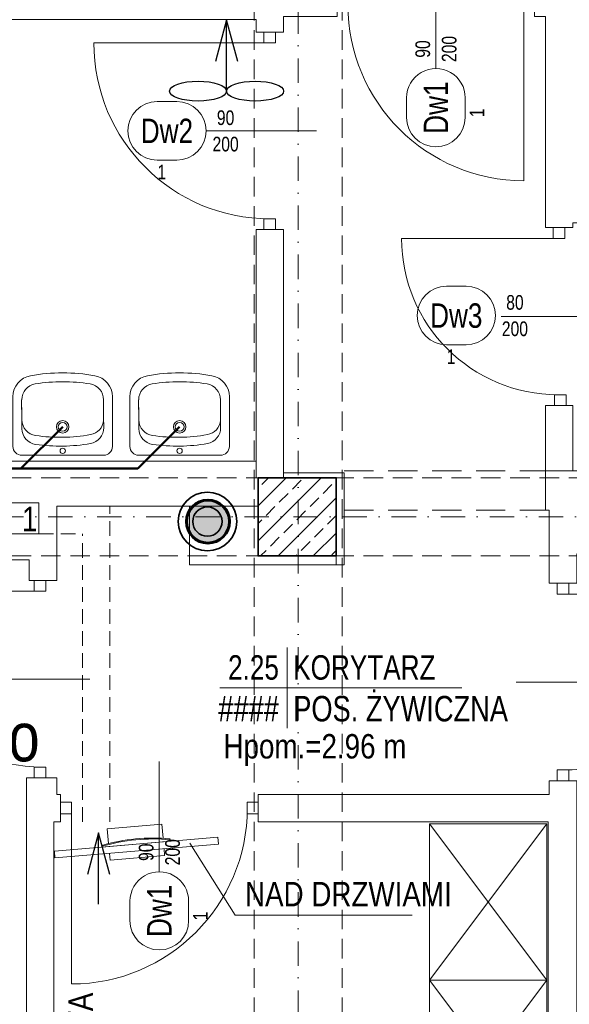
# Model space of a CAD drawing. Header units: millimetres. Extents: x -96593 to 66336, y -23969 to 7139.
# Tile 21 of 256: x -89928 to -89647, y -11686 to -11182. Entities that reach past the tile are written whole.
import ezdxf
from ezdxf.enums import TextEntityAlignment as Align

# ---------------------------------------------------------------- set-up
doc = ezdxf.new("R2010")
doc.units = ezdxf.units.MM
doc.linetypes.add('DASHDOT', pattern=[1, 0.5, -0.25, 0, -0.25])
doc.linetypes.add('DASHED', pattern=[0.75, 0.5, -0.25])
for name, color, linetype, lineweight in [('BA_drz', 7, 'Continuous', 18), ('BA_KS_ist.', 34, 'Continuous', 50), ('BA_met', 7, 'Continuous', 18), ('BA_sym', 7, 'Continuous', 18), ('BA_txc', 1, 'Continuous', 18), ('BA_txs', 2, 'Continuous', 18), ('MM_KS_OPISY', 7, 'Continuous', 9), ('mm_went_opis', 7, 'Continuous', 15), ('PG_KONSTRUKCJA', 5, 'Continuous', 35), ('PG_OSIE', 1, 'DASHDOT', 18), ('PG_PODCIĄGI', 1, 'DASHED', 18), ('PG_SZRAF', 1, 'Continuous', 18), ('PG_WIDOKOWE_CIENKIE', 1, 'Continuous', 18), ('PG_WYPOSAŻENIE', 1, 'Continuous', 18), ('PG_ŚCIANY_DZIAŁOWE', 3, 'Continuous', 18), ('PG_ŚCIANY_SŁUPY', 4, 'Continuous', 35)]:
    doc.layers.add(name, color=color, linetype=linetype, lineweight=lineweight)
doc.layers.add('BA_pom', color=6, linetype='Continuous', lineweight=18, plot=False)
doc.styles.add('BIKTS', font='bikromsw.shx', dxfattribs={"width": 0.85})
doc.styles.add('ROMANS', font='bikromsw.shx', dxfattribs={"width": 0.8})
doc.styles.get("Standard").update_dxf_attribs({"font": 'arial.ttf'})

# ---------------------------------------------------------------- blocks, each defined once
blk = doc.blocks.new('A$C243F7E6F')
at = {"layer": 'PG_SZRAF'}
h = blk.add_hatch(dxfattribs=at)
h.set_pattern_fill('ANSI33', color=256, scale=2)
h.set_pattern_definition([(45, (-6891.598, -2675.306), (-8.980256, 8.980256), []), (45, (-6882.618, -2675.306), (-8.980256, 8.980256), [6.35, -3.175])])
h.paths.add_polyline_path([(0, 0), (40, 0), (40, -40), (0, -40)])
at = {"layer": 'PG_KONSTRUKCJA'}
blk.add_lwpolyline([(0, 0), (40, 0), (40, -40), (0, -40), (0, 0)], dxfattribs=at)
blk = doc.blocks.new('dr1h901')
at = {"color": 0}
blk.add_line((-0.5, 0), (-0.5, 1), dxfattribs=at)
blk.add_line((0, 0.3622), (0, -0.2655))
blk.add_arc((-0.5, 0), 1, 0, 90, dxfattribs=at)
blk = doc.blocks.new('A$Cf7835451')
at = {"layer": 'PG_WIDOKOWE_CIENKIE', "lineweight": 18}
for p, q in [((29.97, 50.9), (4.55, 50.9)), ((0, 4.55), (0, 46.36)), ((13.56, 46.28), (18.9, 46.36)), ((17.27, 46.25), (17.27, 46.33)), ((18.09, 46.3), (28.43, 46.46)), ((19.09, 46.31), (19.09, 46.36)), ((24.43, 46.36), (21.8, 46.36)), ((21.8, 46.36), (21.8, 46.36)), ((21.82, 46.36), (21.82, 46.36)), ((22.54, 46.36), (22.54, 46.41)), ((23.62, 46.36), (23.62, 46.38)), ((29.97, 0), (4.55, 0)), ((14.2, 4.47), (19.54, 4.55)), ((17.27, 4.51), (17.27, 4.6)), ((28.43, 4.55), (19.09, 4.55))]:
    blk.add_line(p, q, dxfattribs=at)
for centre, radius in [((2.27, 25.45), 1.36), ((14.54, 25.45), 3.18), ((14.54, 25.45), 2.27)]:
    blk.add_circle(centre, radius, dxfattribs=at)
for centre, radius, start, end in [((4.55, 46.36), 4.55, 90, 180), ((29.97, 40), 10.91, 10.2403, 90), ((13.68, 38.1), 8.18, 90.8747, 171.7206), ((18.21, 38.12), 8.18, 90.8747, 171.7206), ((28.43, 38.18), 8.18, 9.1541, 90), ((-50.54, 25.45), 92.72, 349.7597, 10.2403), ((92.84, 26.58), 88.17, 171.7206, 190.0289), ((97.37, 26.6), 88.17, 171.7206, 190.0289), ((-50.54, 25.45), 88.17, 350.8459, 9.1541), ((14.07, 12.65), 8.18, 190.0289, 270.8747), ((18.6, 12.67), 8.18, 190.0289, 264.7924), ((28.43, 12.73), 8.18, 270, 350.8459), ((29.97, 10.91), 10.91, 270, 349.7597), ((4.55, 4.55), 4.55, 180, 270)]:
    blk.add_arc(centre, radius, start, end, dxfattribs=at)
blk = doc.blocks.new('jamb')
blk.add_lwpolyline([(-0.5, -0.5), (-0.5, 0.5), (0.5, 0.5), (0.5, -0.5)], close=True)
blk = doc.blocks.new('bikmet')
blk.add_line((0, 1.65), (0, -1.65))
at = {"style": 'ROMANS', "width": 0.8}
blk.add_attdef('NRPOM', text='', height=1, dxfattribs=at).set_placement((-0.333, 0.333), align=Align.RIGHT)
blk.add_attdef('NWAPOM', (0.25, 0.333), '', height=1, dxfattribs=at)
blk.add_attdef('PODLOGA', text='', height=1.042, dxfattribs=at).set_placement((0.25, -0.333), align=Align.TOP_LEFT)
blk = doc.blocks.new('symdrz')
blk.add_lwpolyline([(-10, -30, -1), (-10, 30), (10, 30, -1), (10, -30)], format="xyb", close=True)
at = {"style": 'BIKTS', "width": 0.8}
blk.add_attdef('SZERDRZ', text='', height=25, dxfattribs=at).set_placement((77.1, 8.8), align=Align.CENTER)
blk.add_attdef('SYMDRZ', text='', height=25, dxfattribs=at).set_placement((0, 0), align=Align.MIDDLE)
blk.add_attdef('WYSDRZ', text='', height=25, dxfattribs=at).set_placement((77.1, -9.5), align=Align.TOP_CENTER)
blk = doc.blocks.new('A$C25dec356')
at = {"layer": 'PG_WYPOSAŻENIE', "color": 251, "true_color": 0x636466}
for p, q in [((19, 84.1), (21.1, 168.1)), ((21.1, 168.1), (28.1, 167.9)), ((23.8, 0), (28.1, 167.9)), ((1.4, 112.6), (0, 56.6)), ((1.4, 112.6), (16, 112.2)), ((18.2, 119.2), (17.3, 119.2)), ((19.8, 119.1), (18.1, 49.2)), ((18.2, 119.2), (19.8, 119.1)), ((26.7, 112), (33.8, 111.8)), ((33.8, 111.8), (32.4, 55.8)), ((19, 84.1), (16.9, 0.2)), ((0, 56.6), (15.2, 56.2)), ((25.3, 56), (32.4, 55.8)), ((16.3, 49.2), (17.2, 49.2)), ((18.1, 49.2), (17.2, 49.2)), ((16.9, 0.2), (23.8, 0))]:
    blk.add_line(p, q, dxfattribs=at)
for centre, radius, start, end in [((201.3, 81.5), 187.8, 168.4159, 189.8932), ((202.3, 81.5), 187.9, 168.4197, 189.8895)]:
    blk.add_arc(centre, radius, start, end, dxfattribs=at)
blk = doc.blocks.new('A$C19ebea96')
at = {"layer": 'PG_WIDOKOWE_CIENKIE', "color": 40, "true_color": 0xf8d731}
blk.add_lwpolyline([(233.82, -1217.76), (219.82, -1217.76), (219.82, -1233.76), (233.82, -1233.76)], close=True, dxfattribs=at)
at = {"layer": 'PG_ŚCIANY_SŁUPY', "color": 40, "true_color": 0xf8d731}
for radius in [15, 7.5]:
    blk.add_circle((320.1, -1227.39), radius, dxfattribs=at)
blk = doc.blocks.new('A$C6458b610')
at = {"layer": 'mm_went_opis', "color": 40, "lineweight": 30, "true_color": 0xf8d731}
for points in [[(34.89, 20.29), (29.19, 41.54), (23.49, 20.29)], [(29.19, 5.09), (29.19, 41.54)]]:
    blk.add_lwpolyline(points, dxfattribs=at)
for centre in [(14.59, 5.09), (43.78, 5.09)]:
    blk.add_ellipse(centre, major_axis=(-14.59, 0), ratio=0.348878, dxfattribs=at)
blk = doc.blocks.new('A$C5DA075D8')
at = {"layer": 'BA_met', "color": 252}
blk.add_lwpolyline([(1361.35, 705.3), (1485.15, 705.3)], dxfattribs=at)
at = {"layer": 'mm_went_opis', "color": 252, "linetype": 'DASHED', "lineweight": 15, "ltscale": 15}
for p, q in [((1305.02, 636.76), (1305.02, 798.26)), ((1268.66, 784), (1291.02, 784)), ((1291.02, 636.76), (1291.02, 784))]:
    blk.add_line(p, q, dxfattribs=at)
at = {"layer": 'mm_went_opis', "color": 252, "lineweight": 30}
for points in [[(1304.95, 609.75), (1299.25, 631), (1293.56, 609.75)], [(1299.25, 594.55), (1299.25, 631)]]:
    blk.add_lwpolyline(points, dxfattribs=at)
at = {"layer": 'PG_OSIE', "color": 252, "ltscale": 25}
for points in [[(1401.34, 2784.36), (1401.34, 0)], [(696.17, 792.76), (2976.42, 792.76)]]:
    blk.add_lwpolyline(points, dxfattribs=at)
at = {"layer": 'PG_PODCIĄGI', "color": 252, "ltscale": 30}
for p, q in [((1424.84, 816.26), (1527.84, 816.26)), ((1424.84, 796.26), (1529.84, 796.26))]:
    blk.add_line(p, q, dxfattribs=at)
at = {"layer": 'PG_PODCIĄGI', "color": 252, "ltscale": 20}
for points in [[(1378.84, 2631.76), (1378.84, 157.76)], [(1423.84, 2631.76), (1423.84, 157.76)], [(924.84, 812.76), (2778.84, 812.76)], [(924.84, 772.76), (2778.84, 772.76)]]:
    blk.add_lwpolyline(points, dxfattribs=at)
at = {"layer": 'PG_WYPOSAŻENIE', "color": 252}
for p, q in [((1369.08, 588.92), (1345.93, 625.85)), ((1459.74, 588.92), (1369.08, 588.92))]:
    blk.add_line(p, q, dxfattribs=at)
for points in [[(1528.57, 635.73), (1528.57, 555.73), (1468.57, 555.73), (1468.57, 635.73), (1528.57, 635.73), (1468.57, 555.73), (1528.57, 555.73), (1468.57, 635.73)], [(1528.57, 555.73), (1528.57, 475.73), (1468.57, 475.73), (1468.57, 555.73), (1528.57, 555.73), (1468.57, 475.73), (1528.57, 475.73), (1468.57, 555.73)]]:
    blk.add_lwpolyline(points, dxfattribs=at)
at = {"layer": 'PG_ŚCIANY_DZIAŁOWE', "color": 252}
for points in [[(928.84, 1060.76), (1421.34, 1060.76), (1421.34, 1048.76), (1393.84, 1048.76), (1393.84, 1040.76), (1379.84, 1040.76), (1379.84, 1047.26), (1039.84, 1047.26), (1039.84, 1045.76), (1022.84, 1045.76), (1022.84, 1047.26), (928.84, 1047.26), (928.84, 1060.76)], [(2017.84, 1046.76), (1677.84, 1046.76), (1677.84, 1042.76), (1663.84, 1042.76), (1663.84, 1046.76), (1544.84, 1046.76), (1544.84, 977.76), (1571.84, 977.76), (1571.84, 959.24), (1677.84, 959.24), (1677.84, 817.76), (1635.84, 817.76), (1635.84, 838.26), (1656.84, 838.26), (1656.84, 943.26), (1541.84, 943.26), (1541.84, 940.76), (1527.84, 940.76), (1527.84, 1048.76), (1522.34, 1048.76), (1522.34, 1060.76)], [(931.84, 819.26), (1001.84, 819.26), (1001.84, 821.26), (1379.84, 821.26), (1379.84, 812.76), (1380.84, 812.76), (1380.84, 798.26), (1345.84, 798.26), (1277.84, 798.26), (1277.84, 760.26), (1263.84, 760.26), (1263.84, 770.76), (1209.84, 770.76), (1209.84, 797.76), (995.34, 797.76), (969.84, 797.76), (969.84, 812.76), (931.84, 812.76), (931.84, 819.26)], [(1527.84, 816.26), (1527.84, 796.26), (1529.84, 796.26), (1529.84, 758.76), (1543.84, 758.76), (1543.84, 773.76), (1595.84, 773.76), (1595.84, 800.76), (1831.84, 800.76), (1831.84, 817.76), (1635.84, 817.76), (1635.84, 816.26), (1527.84, 816.26)], [(1420.84, 768.26), (1424.84, 768.26), (1424.84, 815.26), (1393.84, 815.26)], [(1345.84, 798.26), (1345.84, 768.26), (1420.84, 768.26), (1420.84, 772.76)], [(1262.34, 659.26), (1277.84, 659.26), (1277.84, 650.76), (1279.84, 650.76), (1279.84, 636.76), (1276.34, 636.76), (1276.34, 163.76), (1262.34, 163.76), (1262.34, 659.26)], [(1380.84, 650.76), (1529.84, 650.76), (1529.84, 657.76), (1543.84, 657.76), (1543.84, 157.76), (1529.34, 157.76), (1529.34, 636.76), (1380.84, 636.76), (1380.84, 650.76)]]:
    blk.add_lwpolyline(points, dxfattribs=at)
for points in [[(1393.84, 939.76), (1379.84, 939.76), (1379.84, 812.76), (1393.84, 812.76)], [(1527.84, 849.75), (1541.84, 849.75), (1541.84, 816.26), (1527.84, 816.26)]]:
    blk.add_lwpolyline(points, close=True, dxfattribs=at)
at = {"color": 252}
for name, p in [('A$C19ebea96', (1034.84, 2017.76)), ('A$C6458b610', (1335.56, 1005.51))]:
    blk.add_blockref(name, p, dxfattribs=at)
at = {"color": 252, "lineweight": 30, "xscale": 0.4999999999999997, "yscale": 0.4999999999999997, "zscale": 0.4999999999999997, "rotation": 276.3366558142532}
blk.add_blockref('A$C25dec356', (1275.61, 630.04), dxfattribs=at)
at = {"layer": 'BA_drz', "color": 252}
for name, p, xscale, yscale, zscale, rotation in [('dr1h901', (1471.84, 1054.76), 90, 90, -90, 180), ('jamb', (1386.84, 1038.01), -5.5, 5.999999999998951, 5.5, 270), ('dr1h901', (1386.84, 990.26), -90, 89.99999999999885, -90, 90), ('jamb', (1386.84, 942.51), -5.5, 5.999999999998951, 5.5, 90), ('jamb', (1534.84, 938.01), -5.5, 5.999999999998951, 5.5, 270), ('dr1h901', (1534.25, 895.26), -80, 79.99999999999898, -80, 90), ('jamb', (1535.44, 852.51), -5.5, 5.999999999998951, 5.5, 270), ('jamb', (1269.34, 757.51), -5.5, 5.999999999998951, 5.5, 270), ('jamb', (1536.84, 756.01), -5.5, 5.999999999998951, 5.5, 270), ('dr1h901', (1270.84, 709.76), -90, 90, -90, 90), ('dr1h901', (1536.84, 708.26), 90, 90, -90, 270), ('dr1h901', (1330.34, 643.76), -90, 89.99999999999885, -90, 180), ('jamb', (1269.34, 662.01), -5.5, 5.999999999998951, 5.5, 90), ('jamb', (1536.84, 660.51), -5.5, 5.999999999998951, 5.5, 90)]:
    blk.add_blockref(name, p, dxfattribs=dict(at, xscale=xscale, yscale=yscale, zscale=zscale, rotation=rotation))
at = {"layer": 'BA_drz', "color": 252, "xscale": -5.5, "yscale": 5.999999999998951, "zscale": 5.5}
for p in [(1282.59, 643.76), (1378.09, 643.76)]:
    blk.add_blockref('jamb', p, dxfattribs=at)
at = {"layer": 'BA_met', "color": 252}
ref = blk.add_blockref('bikmet', (1395.7, 705.3), dxfattribs=dict(at, xscale=12.5, yscale=12.5, zscale=12.5))
ref.add_attrib('NRPOM', ' 2.25', dxfattribs={"layer": '0', "height": 12.5, "style": 'ROMANS', "width": 0.8}).set_placement((1391.54, 709.46), align=Align.RIGHT)
ref.add_attrib('NWAPOM', 'KORYTARZ', (1398.83, 709.46), dxfattribs={"layer": '0', "height": 12.5, "style": 'ROMANS', "width": 0.8})
ref.add_attrib('RAREA', '####', dxfattribs={"layer": '0', "height": 13.021, "style": 'ROMANS', "width": 0.8}).set_placement((1391.54, 701.13), align=Align.TOP_RIGHT)
ref.add_attrib('PODLOGA', 'POS. ŻYWICZNA', dxfattribs={"layer": '0', "height": 13.0208, "style": 'ROMANS', "width": 0.8}).set_placement((1398.83, 701.13), align=Align.TOP_LEFT)
at = {"layer": 'BA_sym', "color": 252}
ref = blk.add_blockref('symdrz', (1471.84, 1002.16), dxfattribs=dict(at, xscale=-0.5000000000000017, yscale=0.5000000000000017, zscale=0.5000000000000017, rotation=89.99999527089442))
ref.add_attrib('Symdrz', 'Dw1', dxfattribs={"height": 12.5, "rotation": 90, "style": 'BIKTS', "width": 0.8}).set_placement((1471.84, 1002.16), align=Align.MIDDLE_CENTER)
ref.add_attrib('Szerdrz', '90', dxfattribs={"layer": 'BA_txc', "height": 7.5, "rotation": 90, "style": 'BIKTS', "width": 0.8}).set_placement((1465.09, 1032.16), align=Align.MIDDLE_CENTER)
ref.add_attrib('Wysdrz', '200', dxfattribs={"layer": 'BA_txc', "height": 7.5, "rotation": 90, "style": 'BIKTS', "width": 0.8}).set_placement((1478.59, 1032.16), align=Align.MIDDLE_CENTER)
ref.add_attrib('Sztuk', '1', (1496.59, 997.3), dxfattribs={"layer": 'BA_pom', "height": 7.5, "rotation": 90, "style": 'BIKTS', "width": 0.8})
ref = blk.add_blockref('symdrz', (1334.24, 990.26), dxfattribs=dict(at, xscale=-0.5000000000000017, yscale=0.5000000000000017, zscale=0.5000000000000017, rotation=359.9999952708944))
ref.add_attrib('Symdrz', 'Dw2', dxfattribs={"height": 12.5, "rotation": 360, "style": 'BIKTS', "width": 0.8}).set_placement((1334.24, 990.26), align=Align.MIDDLE_CENTER)
ref.add_attrib('Szerdrz', '90', dxfattribs={"layer": 'BA_txc', "height": 7.5, "rotation": 360, "style": 'BIKTS', "width": 0.8}).set_placement((1364.24, 997.01), align=Align.MIDDLE_CENTER)
ref.add_attrib('Wysdrz', '200', dxfattribs={"layer": 'BA_txc', "height": 7.5, "rotation": 360, "style": 'BIKTS', "width": 0.8}).set_placement((1364.24, 983.51), align=Align.MIDDLE_CENTER)
ref.add_attrib('Sztuk', '1', (1329.39, 965.51), dxfattribs={"layer": 'BA_pom', "height": 7.5, "rotation": 360, "style": 'BIKTS', "width": 0.8})
ref = blk.add_blockref('symdrz', (1482.24, 895.76), dxfattribs=dict(at, xscale=-0.5000000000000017, yscale=0.5000000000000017, zscale=0.5000000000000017, rotation=359.9999952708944))
ref.add_attrib('Symdrz', 'Dw3', dxfattribs={"height": 12.5, "rotation": 360, "style": 'BIKTS', "width": 0.8}).set_placement((1482.24, 895.76), align=Align.MIDDLE_CENTER)
ref.add_attrib('Szerdrz', '80', dxfattribs={"layer": 'BA_txc', "height": 7.5, "rotation": 360, "style": 'BIKTS', "width": 0.8}).set_placement((1512.24, 902.51), align=Align.MIDDLE_CENTER)
ref.add_attrib('Wysdrz', '200', dxfattribs={"layer": 'BA_txc', "height": 7.5, "rotation": 360, "style": 'BIKTS', "width": 0.8}).set_placement((1512.24, 889.01), align=Align.MIDDLE_CENTER)
ref.add_attrib('Sztuk', '1', (1477.39, 871.01), dxfattribs={"layer": 'BA_pom', "height": 7.5, "rotation": 360, "style": 'BIKTS', "width": 0.8})
ref = blk.add_blockref('symdrz', (1330.34, 591.16), dxfattribs=dict(at, xscale=-0.5000000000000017, yscale=0.5000000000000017, zscale=0.5000000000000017, rotation=89.99999527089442))
ref.add_attrib('Symdrz', 'Dw1', dxfattribs={"height": 12.5, "rotation": 90, "style": 'BIKTS', "width": 0.8}).set_placement((1330.34, 591.16), align=Align.MIDDLE_CENTER)
ref.add_attrib('Szerdrz', '90', dxfattribs={"layer": 'BA_txc', "height": 7.5, "rotation": 90, "style": 'BIKTS', "width": 0.8}).set_placement((1323.59, 621.16), align=Align.MIDDLE_CENTER)
ref.add_attrib('Wysdrz', '200', dxfattribs={"layer": 'BA_txc', "height": 7.5, "rotation": 90, "style": 'BIKTS', "width": 0.8}).set_placement((1337.09, 621.16), align=Align.MIDDLE_CENTER)
ref.add_attrib('Sztuk', '1', (1355.09, 586.3), dxfattribs={"layer": 'BA_pom', "height": 7.5, "rotation": 90, "style": 'BIKTS', "width": 0.8})
at = {"layer": 'PG_KONSTRUKCJA', "color": 252}
blk.add_blockref('A$C243F7E6F', (1380.84, 812.76), dxfattribs=at)
at = {"layer": 'PG_WIDOKOWE_CIENKIE', "color": 252, "lineweight": 30, "rotation": 90.00000000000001}
for p in [(1306.36, 824.28), (1366.17, 824.28)]:
    blk.add_blockref('A$Cf7835451', p, dxfattribs=at)
at = {"layer": 'BA_txs', "color": 252, "style": 'BIKTS', "width": 0.85}
blk.add_text('Hpom.=2.96 m', height=12.5, dxfattribs=at).set_placement((1363.16, 669.12))
at = {"layer": 'BA_txs', "color": 252, "char_height": 12.5, "width": 265.5977, "attachment_point": 7, "rotation": 90, "style": 'BIKTS'}
for insert in [(1317.4, 350.65), (1317.4, 174.04), (1521.95, 174.04)]:
    blk.add_mtext('\\pi58.92981;LISTWA ODBOJOWA\\P\\pi95.61136; ŚCIENNA', dxfattribs=dict(at, insert=insert))
at = {"layer": 'BA_txs', "color": 252, "insert": (1298.03, 593.49), "char_height": 12.5, "width": 265.5977, "attachment_point": 7, "style": 'BIKTS'}
blk.add_mtext('\\pi76.13219;NAD DRZWIAMI', dxfattribs=at)
at = {"layer": 'mm_went_opis', "color": 252, "lineweight": 30, "style": 'BIKTS', "width": 0.85}
blk.add_text('1', height=12.5, dxfattribs=at).set_placement((1260.03, 785.43))

msp = doc.modelspace()

# ---------------------------------------------------------------- hatches: boundary and pattern name
at = {"layer": 'mm_went_opis', "lineweight": 60}
h = msp.add_hatch(color=4, dxfattribs=at)
h.dxf.hatch_style = 1
h.paths.add_polyline_path([(-89843.3, -11438.76, 0.00845), (-89843.29, -11439.14), (-89821.31, -11439.14, 0.00845), (-89821.3, -11438.76, 1)])
h.paths.add_polyline_path([(-89821.31, -11439.14), (-89843.29, -11439.14, 0.966758)])

# ---------------------------------------------------------------- linework, layer by layer
at = {"layer": 'BA_KS_ist.', "color": 30, "linetype": 'Continuous', "ltscale": 25}
for p, q in [((-89905.88, -11390.26), (-89927.25, -11411.62)), ((-89846.07, -11390.26), (-89867.43, -11411.62)), ((-90183.15, -11411.62), (-89867.43, -11411.62))]:
    msp.add_line(p, q, dxfattribs=at)
at = {"layer": 'BA_met', "color": 252}
msp.add_lwpolyline([(-89825.44, -11523.78), (-89701.64, -11523.78)], dxfattribs=at)
at = {"layer": 'mm_went_opis', "color": 4, "lineweight": 60}
msp.add_circle((-89831.58, -11438.74), 11, dxfattribs=at)

# ---------------------------------------------------------------- block references
at = {"layer": 'BA_drz', "color": 252}
for name, p, xscale, yscale, zscale, rotation in [('dr1h901', (-89714.95, -11174.32), 90, 90, -90, 180), ('jamb', (-89799.95, -11191.07), -5.5, 5.999999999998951, 5.5, 270), ('dr1h901', (-89799.95, -11238.82), -90, 89.99999999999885, -90, 89.99999999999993), ('jamb', (-89799.95, -11286.57), -5.5, 5.999999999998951, 5.5, 89.99999999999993), ('jamb', (-89651.95, -11291.07), -5.5, 5.999999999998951, 5.5, 270), ('dr1h901', (-89652.54, -11333.82), -80, 79.99999999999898, -80, 89.99999999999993), ('jamb', (-89651.36, -11376.57), -5.5, 5.999999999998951, 5.5, 270), ('jamb', (-89917.45, -11471.57), -5.5, 5.999999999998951, 5.5, 270), ('jamb', (-89649.95, -11473.07), -5.5, 5.999999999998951, 5.5, 270), ('dr1h901', (-89915.95, -11519.32), -90, 90, -90, 89.99999999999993), ('dr1h901', (-89649.95, -11520.82), 90, 90, -90, 270), ('dr1h901', (-89856.45, -11585.32), -90, 89.99999999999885, -90, 180), ('jamb', (-89917.45, -11567.07), -5.5, 5.999999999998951, 5.5, 89.99999999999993), ('jamb', (-89649.95, -11568.57), -5.5, 5.999999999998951, 5.5, 89.99999999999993)]:
    msp.add_blockref(name, p, dxfattribs=dict(at, xscale=xscale, yscale=yscale, zscale=zscale, rotation=rotation))
at = {"layer": 'BA_drz', "color": 252, "xscale": -5.5, "yscale": 5.999999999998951, "zscale": 5.5}
for p in [(-89904.2, -11585.32), (-89808.7, -11585.32)]:
    msp.add_blockref('jamb', p, dxfattribs=at)
at = {"layer": 'BA_met', "color": 252}
ref = msp.add_blockref('bikmet', (-89791.09, -11523.78), dxfattribs=dict(at, xscale=12.5, yscale=12.5, zscale=12.5))
ref.add_attrib('NRPOM', ' 2.25', dxfattribs={"layer": '0', "height": 12.5, "style": 'ROMANS', "width": 0.8}).set_placement((-89795.26, -11519.61), align=Align.RIGHT)
ref.add_attrib('NWAPOM', 'KORYTARZ', (-89787.97, -11519.61), dxfattribs={"layer": '0', "height": 12.5, "style": 'ROMANS', "width": 0.8})
ref.add_attrib('RAREA', '####', dxfattribs={"layer": '0', "height": 13.021, "style": 'ROMANS', "width": 0.8}).set_placement((-89795.26, -11527.95), align=Align.TOP_RIGHT)
ref.add_attrib('PODLOGA', 'POS. ŻYWICZNA', dxfattribs={"layer": '0', "height": 13.0208, "style": 'ROMANS', "width": 0.8}).set_placement((-89787.97, -11527.95), align=Align.TOP_LEFT)
at = {"layer": 'BA_sym', "color": 252}
ref = msp.add_blockref('symdrz', (-89714.95, -11226.92), dxfattribs=dict(at, xscale=-0.5000000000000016, yscale=0.5000000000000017, zscale=0.5000000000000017, rotation=89.99999527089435))
ref.add_attrib('Symdrz', 'Dw1', dxfattribs={"height": 12.5, "rotation": 90, "style": 'BIKTS', "width": 0.8}).set_placement((-89714.95, -11226.92), align=Align.MIDDLE_CENTER)
ref.add_attrib('Szerdrz', '90', dxfattribs={"layer": 'BA_txc', "height": 7.5, "rotation": 90, "style": 'BIKTS', "width": 0.8}).set_placement((-89721.7, -11196.92), align=Align.MIDDLE_CENTER)
ref.add_attrib('Wysdrz', '200', dxfattribs={"layer": 'BA_txc', "height": 7.5, "rotation": 90, "style": 'BIKTS', "width": 0.8}).set_placement((-89708.2, -11196.92), align=Align.MIDDLE_CENTER)
ref.add_attrib('Sztuk', '1', (-89690.2, -11231.78), dxfattribs={"layer": 'BA_pom', "height": 7.5, "rotation": 90, "style": 'BIKTS', "width": 0.8})
ref = msp.add_blockref('symdrz', (-89852.55, -11238.82), dxfattribs=dict(at, xscale=-0.5000000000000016, yscale=0.5000000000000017, zscale=0.5000000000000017, rotation=359.9999952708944))
ref.add_attrib('Symdrz', 'Dw2', dxfattribs={"height": 12.5, "rotation": 360, "style": 'BIKTS', "width": 0.8}).set_placement((-89852.55, -11238.82), align=Align.MIDDLE_CENTER)
ref.add_attrib('Szerdrz', '90', dxfattribs={"layer": 'BA_txc', "height": 7.5, "rotation": 360, "style": 'BIKTS', "width": 0.8}).set_placement((-89822.55, -11232.07), align=Align.MIDDLE_CENTER)
ref.add_attrib('Wysdrz', '200', dxfattribs={"layer": 'BA_txc', "height": 7.5, "rotation": 360, "style": 'BIKTS', "width": 0.8}).set_placement((-89822.55, -11245.57), align=Align.MIDDLE_CENTER)
ref.add_attrib('Sztuk', '1', (-89857.41, -11263.57), dxfattribs={"layer": 'BA_pom', "height": 7.5, "rotation": 360, "style": 'BIKTS', "width": 0.8})
ref = msp.add_blockref('symdrz', (-89704.55, -11333.32), dxfattribs=dict(at, xscale=-0.5000000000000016, yscale=0.5000000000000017, zscale=0.5000000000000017, rotation=359.9999952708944))
ref.add_attrib('Symdrz', 'Dw3', dxfattribs={"height": 12.5, "rotation": 360, "style": 'BIKTS', "width": 0.8}).set_placement((-89704.55, -11333.32), align=Align.MIDDLE_CENTER)
ref.add_attrib('Szerdrz', '80', dxfattribs={"layer": 'BA_txc', "height": 7.5, "rotation": 360, "style": 'BIKTS', "width": 0.8}).set_placement((-89674.55, -11326.57), align=Align.MIDDLE_CENTER)
ref.add_attrib('Wysdrz', '200', dxfattribs={"layer": 'BA_txc', "height": 7.5, "rotation": 360, "style": 'BIKTS', "width": 0.8}).set_placement((-89674.55, -11340.07), align=Align.MIDDLE_CENTER)
ref.add_attrib('Sztuk', '1', (-89709.41, -11358.07), dxfattribs={"layer": 'BA_pom', "height": 7.5, "rotation": 360, "style": 'BIKTS', "width": 0.8})
ref = msp.add_blockref('symdrz', (-89856.45, -11637.92), dxfattribs=dict(at, xscale=-0.5000000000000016, yscale=0.5000000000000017, zscale=0.5000000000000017, rotation=89.99999527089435))
ref.add_attrib('Symdrz', 'Dw1', dxfattribs={"height": 12.5, "rotation": 90, "style": 'BIKTS', "width": 0.8}).set_placement((-89856.45, -11637.92), align=Align.MIDDLE_CENTER)
ref.add_attrib('Szerdrz', '90', dxfattribs={"layer": 'BA_txc', "height": 7.5, "rotation": 90, "style": 'BIKTS', "width": 0.8}).set_placement((-89863.2, -11607.92), align=Align.MIDDLE_CENTER)
ref.add_attrib('Wysdrz', '200', dxfattribs={"layer": 'BA_txc', "height": 7.5, "rotation": 90, "style": 'BIKTS', "width": 0.8}).set_placement((-89849.7, -11607.92), align=Align.MIDDLE_CENTER)
ref.add_attrib('Sztuk', '1', (-89831.7, -11642.78), dxfattribs={"layer": 'BA_pom', "height": 7.5, "rotation": 90, "style": 'BIKTS', "width": 0.8})
at = {"layer": 'mm_went_opis', "color": 2, "lineweight": 60}
msp.add_blockref('A$C5DA075D8', (-91186.79, -12229.08), dxfattribs=at)

# ---------------------------------------------------------------- texts
at = {"layer": 'BA_txs', "color": 252, "style": 'BIKTS', "width": 0.85}
msp.add_text('Hpom.=2.96 m', height=12.5, dxfattribs=at).set_placement((-89823.64, -11559.96))
at = {"layer": 'BA_txs', "color": 252, "char_height": 12.5, "width": 265.5977, "attachment_point": 7, "rotation": 90, "style": 'BIKTS'}
for insert in [(-89869.4, -11878.43), (-89869.4, -12055.04), (-89664.84, -12055.04)]:
    msp.add_mtext('\\pi58.92981;LISTWA ODBOJOWA\\P\\pi95.61136; ŚCIENNA', dxfattribs=dict(at, insert=insert))
at = {"layer": 'BA_txs', "color": 252, "insert": (-89888.76, -11635.59), "char_height": 12.5, "width": 265.5977, "attachment_point": 7, "style": 'BIKTS'}
msp.add_mtext('\\pi76.13219;NAD DRZWIAMI', dxfattribs=at)
at = {"layer": 'MM_KS_OPISY', "insert": (-90052.98, -11536.42), "char_height": 25, "attachment_point": 1}
msp.add_mtext_dynamic_manual_height_columns('{\\fArial Narrow|b0|i0|c238|p34;na 2 piętro}', width=200.9859, gutter_width=1, heights=[0], dxfattribs=at)

doc.saveas('drawing.dxf')
